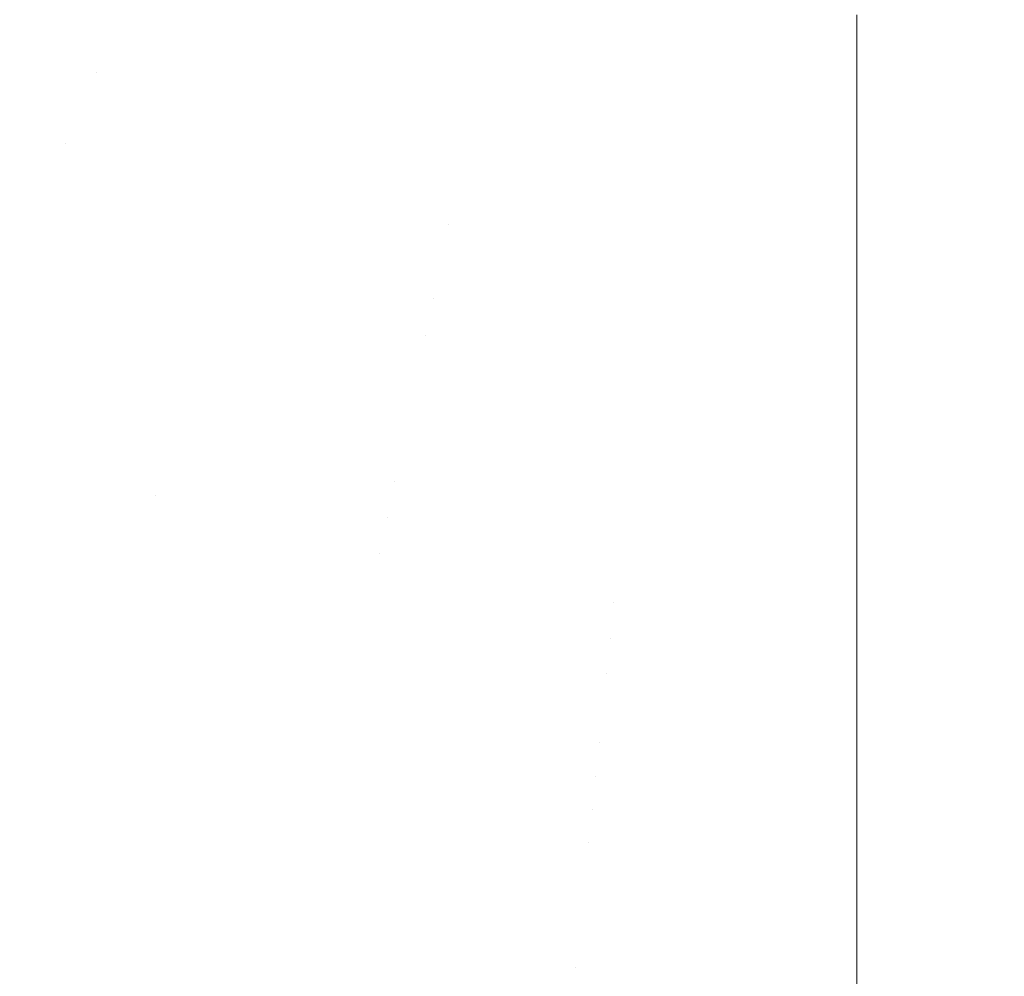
# Model space of a CAD drawing. Header units: centimetres. Extents: x -44.1 to 45.2, y 4.2 to 6.
# Tile 177 of 256: x -13.814 to -13.7521, y 4.5311 to 4.5912. Entities that reach past the tile are written whole.
import ezdxf

# ---------------------------------------------------------------- set-up
doc = ezdxf.new("R2010")
doc.units = ezdxf.units.CM
doc.header["$LTSCALE"] = 2.54
doc.layers.add('Lucido design-1', color=7, linetype='Continuous')

# ---------------------------------------------------------------- blocks, each defined once
blk = doc.blocks.new('Gruppo-4-1')
at = {"color": 7, "linetype": 'Continuous', "lineweight": 9}
blk.add_3dface([(-43.918995, 5.900212, -2276.22217), (-43.918995, 4.300212, -2276.22217), (45.04592, 4.300212, -2276.22217), (45.04592, 5.900212, -2276.22217)], dxfattribs=at)
for points, invisible_edges in [([(-13.807286, 4.592364, -2276.622807), (-13.808234, 4.590137, -2276.623095), (-13.850939, 4.600004, -2276.623095), (-13.849127, 4.602031, -2276.622807)], 15), ([(-13.852759, 4.597966, -2276.623439), (-13.850939, 4.600004, -2276.623095), (-13.808234, 4.590137, -2276.623095), (-13.809186, 4.587899, -2276.623439)], 15), ([(-13.833135, 4.590044, -2276.623839), (-13.852759, 4.597966, -2276.623439), (-13.809186, 4.587899, -2276.623439)], 11), ([(-13.761397, 4.587159, -2276.623025), (-13.807286, 4.592364, -2276.622807), (-13.806344, 4.59458, -2276.622574)], 11), ([(-13.806344, 4.59458, -2276.622574), (-13.761397, 4.591496, -2276.62255), (-13.761397, 4.587159, -2276.623025)], 9), ([(-13.761397, 4.587159, -2276.623025), (-13.808234, 4.590137, -2276.623095), (-13.807286, 4.592364, -2276.622807)], 11), ([(14.888322, 4.587159, -2276.623025), (-13.761397, 4.587159, -2276.623025), (-13.761397, 4.591496, -2276.62255), (14.888322, 4.591496, -2276.62255)], 5), ([(-13.809186, 4.587899, -2276.623439), (-13.808234, 4.590137, -2276.623095), (-13.761397, 4.587159, -2276.623025), (-13.761397, 4.582847, -2276.623689)], 11), ([(-13.834546, 4.587877, -2276.624298), (-13.833135, 4.590044, -2276.623839), (-13.810142, 4.585653, -2276.623839), (-13.811101, 4.583399, -2276.624298)], 15), ([(-13.809186, 4.587899, -2276.623439), (-13.810142, 4.585653, -2276.623839), (-13.833135, 4.590044, -2276.623839)], 11), ([(-13.811101, 4.583399, -2276.624298), (-13.812062, 4.581142, -2276.624816), (-13.83596, 4.585706, -2276.624816), (-13.834546, 4.587877, -2276.624298)], 15), ([(-13.761397, 4.582847, -2276.623689), (-13.810142, 4.585653, -2276.623839), (-13.809186, 4.587899, -2276.623439)], 11), ([(-13.761397, 4.582847, -2276.623689), (-13.761397, 4.587159, -2276.623025), (14.888322, 4.587159, -2276.623025), (14.888322, 4.584337, -2276.62346)], 10), ([(-13.837376, 4.583532, -2276.625393), (-13.83596, 4.585706, -2276.624816), (-13.812062, 4.581142, -2276.624816), (-13.813024, 4.578881, -2276.625393)], 15), ([(-13.811101, 4.583399, -2276.624298), (-13.810142, 4.585653, -2276.623839), (-13.761397, 4.582847, -2276.623689), (-13.761397, 4.579695, -2276.624316)], 11), ([(14.888322, 4.584337, -2276.62346), (14.888322, 4.582847, -2276.623689), (-13.761397, 4.582847, -2276.623689)], 10), ([(-13.813024, 4.578881, -2276.625393), (-13.813986, 4.57662, -2276.62603), (-13.838792, 4.581358, -2276.62603), (-13.837376, 4.583532, -2276.625393)], 15), ([(-13.787025, 4.578318, -2276.624816), (-13.812062, 4.581142, -2276.624816), (-13.811101, 4.583399, -2276.624298)], 11), ([(-13.787025, 4.578318, -2276.624816), (-13.811101, 4.583399, -2276.624298), (-13.761397, 4.579695, -2276.624316)], 11), ([(-13.761397, 4.578568, -2276.62454), (-13.761397, 4.579695, -2276.624316), (14.888322, 4.582847, -2276.623689), (14.888322, 4.582019, -2276.623854)], 10), ([(-13.761397, 4.579695, -2276.624316), (-13.761397, 4.582847, -2276.623689), (14.888322, 4.582847, -2276.623689)], 10), ([(14.888322, 4.582019, -2276.623854), (14.888322, 4.578568, -2276.62454), (-13.761397, 4.578568, -2276.62454)], 10), ([(-13.840207, 4.579185, -2276.626728), (-13.838792, 4.581358, -2276.62603), (-13.813986, 4.57662, -2276.62603), (-13.814947, 4.57436, -2276.626728)], 15), ([(-13.787511, 4.576003, -2276.625393), (-13.813024, 4.578881, -2276.625393), (-13.812062, 4.581142, -2276.624816), (-13.787025, 4.578318, -2276.624816)], 15), ([(-13.761397, 4.579695, -2276.624316), (-13.761397, 4.578568, -2276.62454), (-13.787025, 4.578318, -2276.624816)], 10), ([(-13.787998, 4.573689, -2276.62603), (-13.813986, 4.57662, -2276.62603), (-13.813024, 4.578881, -2276.625393), (-13.787511, 4.576003, -2276.625393)], 15), ([(-13.761397, 4.578568, -2276.62454), (-13.761397, 4.577366, -2276.624834), (-13.787025, 4.578318, -2276.624816)], 10), ([(14.888322, 4.578568, -2276.62454), (14.888322, 4.57433, -2276.625577), (-13.761397, 4.57433, -2276.625577), (-13.761397, 4.577366, -2276.624834)], 10), ([(-13.761397, 4.577366, -2276.624834), (-13.761397, 4.578568, -2276.62454), (14.888322, 4.578568, -2276.62454)], 10), ([(-13.787025, 4.578318, -2276.624816), (-13.761397, 4.577366, -2276.624834), (-13.761397, 4.57433, -2276.625577), (-13.787511, 4.576003, -2276.625393)], 13), ([(-13.814947, 4.57436, -2276.626728), (-13.813986, 4.57662, -2276.62603), (-13.787998, 4.573689, -2276.62603), (-13.788484, 4.571375, -2276.626728)], 15), ([(-13.787511, 4.576003, -2276.625393), (-13.761397, 4.57433, -2276.625577), (-13.787998, 4.573689, -2276.62603)], 11), ([(-13.788484, 4.571375, -2276.626728), (-13.78897, 4.569066, -2276.627487), (-13.815907, 4.572104, -2276.627487), (-13.814947, 4.57436, -2276.626728)], 15), ([(-13.787998, 4.573689, -2276.62603), (-13.761397, 4.57433, -2276.625577), (-13.761397, 4.570141, -2276.626798)], 9), ([(14.888322, 4.570141, -2276.626798), (-13.761397, 4.570141, -2276.626798), (-13.761397, 4.57433, -2276.625577), (14.888322, 4.57433, -2276.625577)], 5), ([(-13.761397, 4.570141, -2276.626798), (-13.788484, 4.571375, -2276.626728), (-13.787998, 4.573689, -2276.62603)], 11), ([(-13.816865, 4.569854, -2276.628308), (-13.815907, 4.572104, -2276.627487), (-13.78897, 4.569066, -2276.627487), (-13.789454, 4.566762, -2276.628308)], 15), ([(-13.761397, 4.56601, -2276.628201), (-13.78897, 4.569066, -2276.627487), (-13.788484, 4.571375, -2276.626728)], 11), ([(-13.788484, 4.571375, -2276.626728), (-13.761397, 4.570141, -2276.626798), (-13.761397, 4.56601, -2276.628201)], 9), ([(-13.789454, 4.566762, -2276.628308), (-13.789937, 4.564467, -2276.629191), (-13.817818, 4.567612, -2276.629191), (-13.816865, 4.569854, -2276.628308)], 15), ([(14.888322, 4.56601, -2276.628201), (-13.761397, 4.56601, -2276.628201), (-13.761397, 4.570141, -2276.626798), (14.888322, 4.570141, -2276.626798)], 5), ([(-13.789454, 4.566762, -2276.628308), (-13.78897, 4.569066, -2276.627487), (-13.761397, 4.56601, -2276.628201)], 11), ([(-13.818768, 4.565381, -2276.630136), (-13.817818, 4.567612, -2276.629191), (-13.789937, 4.564467, -2276.629191), (-13.790417, 4.562183, -2276.630136)], 15), ([(-13.761397, 4.56601, -2276.628201), (-13.761397, 4.561944, -2276.629782), (-13.789937, 4.564467, -2276.629191), (-13.789454, 4.566762, -2276.628308)], 14), ([(14.888322, 4.561944, -2276.629782), (-13.761397, 4.561944, -2276.629782), (-13.761397, 4.56601, -2276.628201), (14.888322, 4.56601, -2276.628201)], 5), ([(-13.80543, 4.561275, -2276.631143), (-13.819712, 4.563162, -2276.631143), (-13.818768, 4.565381, -2276.630136)], 11), ([(-13.80543, 4.561275, -2276.631143), (-13.818768, 4.565381, -2276.630136), (-13.790417, 4.562183, -2276.630136)], 11), ([(-13.790417, 4.562183, -2276.630136), (-13.789937, 4.564467, -2276.629191), (-13.761397, 4.561944, -2276.629782)], 11), ([(-13.806137, 4.559041, -2276.632211), (-13.82065, 4.560959, -2276.632211), (-13.819712, 4.563162, -2276.631143), (-13.80543, 4.561275, -2276.631143)], 15), ([(-13.790417, 4.562183, -2276.630136), (-13.790895, 4.559912, -2276.631143), (-13.80543, 4.561275, -2276.631143)], 11), ([(-13.761397, 4.561944, -2276.629782), (-13.761397, 4.55795, -2276.631539), (-13.790895, 4.559912, -2276.631143), (-13.790417, 4.562183, -2276.630136)], 14), ([(14.888322, 4.55795, -2276.631539), (-13.761397, 4.55795, -2276.631539), (-13.761397, 4.561944, -2276.629782), (14.888322, 4.561944, -2276.629782)], 5), ([(-13.80543, 4.561275, -2276.631143), (-13.790895, 4.559912, -2276.631143), (-13.791369, 4.557656, -2276.632211), (-13.806137, 4.559041, -2276.632211)], 15), ([(-13.80684, 4.556825, -2276.633342), (-13.82158, 4.558773, -2276.633342), (-13.82065, 4.560959, -2276.632211), (-13.806137, 4.559041, -2276.632211)], 15), ([(-13.761397, 4.556548, -2276.632231), (-13.791369, 4.557656, -2276.632211), (-13.790895, 4.559912, -2276.631143)], 11), ([(-13.790895, 4.559912, -2276.631143), (-13.761397, 4.55795, -2276.631539), (-13.761397, 4.556548, -2276.632231)], 9), ([(-13.807536, 4.55463, -2276.634533), (-13.822501, 4.556607, -2276.634533), (-13.82158, 4.558773, -2276.633342), (-13.80684, 4.556825, -2276.633342)], 15), ([(-13.806137, 4.559041, -2276.632211), (-13.791369, 4.557656, -2276.632211), (-13.791839, 4.555418, -2276.633342), (-13.80684, 4.556825, -2276.633342)], 15), ([(-13.761397, 4.556548, -2276.632231), (-13.761397, 4.55795, -2276.631539), (14.888322, 4.55795, -2276.631539), (14.888322, 4.556548, -2276.632231)], 10), ([(-13.776663, 4.554567, -2276.633342), (-13.791839, 4.555418, -2276.633342), (-13.791369, 4.557656, -2276.632211)], 11), ([(-13.776663, 4.554567, -2276.633342), (-13.791369, 4.557656, -2276.632211), (-13.761397, 4.556548, -2276.632231)], 11), ([(-13.80684, 4.556825, -2276.633342), (-13.791839, 4.555418, -2276.633342), (-13.792306, 4.553201, -2276.634533), (-13.807536, 4.55463, -2276.634533)], 15), ([(-13.808224, 4.552456, -2276.635786), (-13.823413, 4.554463, -2276.635786), (-13.822501, 4.556607, -2276.634533), (-13.807536, 4.55463, -2276.634533)], 15), ([(-13.761397, 4.556548, -2276.632231), (-13.761397, 4.554285, -2276.633347), (-13.776663, 4.554567, -2276.633342)], 10), ([(14.888322, 4.556548, -2276.632231), (14.888322, 4.554285, -2276.633347), (-13.761397, 4.554285, -2276.633347), (-13.761397, 4.556548, -2276.632231)], 10), ([(-13.776896, 4.552337, -2276.634533), (-13.792306, 4.553201, -2276.634533), (-13.791839, 4.555418, -2276.633342), (-13.776663, 4.554567, -2276.633342)], 15), ([(-13.808905, 4.550308, -2276.637098), (-13.824315, 4.552344, -2276.637098), (-13.823413, 4.554463, -2276.635786), (-13.808224, 4.552456, -2276.635786)], 15), ([(-13.807536, 4.55463, -2276.634533), (-13.792306, 4.553201, -2276.634533), (-13.792767, 4.551006, -2276.635786), (-13.808224, 4.552456, -2276.635786)], 15), ([(-13.776896, 4.552337, -2276.634533), (-13.776663, 4.554567, -2276.633342), (-13.761397, 4.554037, -2276.633469)], 11), ([(-13.776663, 4.554567, -2276.633342), (-13.761397, 4.554285, -2276.633347), (-13.761397, 4.554037, -2276.633469)], 9), ([(14.888322, 4.554285, -2276.633347), (14.888322, 4.554037, -2276.633469), (-13.761397, 4.554037, -2276.633469), (-13.761397, 4.554285, -2276.633347)], 10), ([(-13.761397, 4.554037, -2276.633469), (-13.761397, 4.550212, -2276.635567), (-13.776896, 4.552337, -2276.634533)], 10), ([(14.888322, 4.550212, -2276.635567), (-13.761397, 4.550212, -2276.635567), (-13.761397, 4.554037, -2276.633469), (14.888322, 4.554037, -2276.633469)], 5), ([(-13.777128, 4.550129, -2276.635786), (-13.792767, 4.551006, -2276.635786), (-13.792306, 4.553201, -2276.634533), (-13.776896, 4.552337, -2276.634533)], 15), ([(-13.808224, 4.552456, -2276.635786), (-13.792767, 4.551006, -2276.635786), (-13.793223, 4.548837, -2276.637098), (-13.808905, 4.550308, -2276.637098)], 15), ([(-13.809578, 4.548187, -2276.63847), (-13.825205, 4.550252, -2276.63847), (-13.824315, 4.552344, -2276.637098), (-13.808905, 4.550308, -2276.637098)], 15), ([(-13.776896, 4.552337, -2276.634533), (-13.761397, 4.550212, -2276.635567), (-13.777128, 4.550129, -2276.635786)], 11), ([(-13.777356, 4.547947, -2276.637098), (-13.793223, 4.548837, -2276.637098), (-13.792767, 4.551006, -2276.635786), (-13.777128, 4.550129, -2276.635786)], 15), ([(-13.826083, 4.548189, -2276.639901), (-13.825205, 4.550252, -2276.63847), (-13.809578, 4.548187, -2276.63847), (-13.81024, 4.546096, -2276.639901)], 15), ([(-13.808905, 4.550308, -2276.637098), (-13.793223, 4.548837, -2276.637098), (-13.793673, 4.546695, -2276.63847), (-13.809578, 4.548187, -2276.63847)], 15), ([(-13.777128, 4.550129, -2276.635786), (-13.761397, 4.550212, -2276.635567), (-13.761397, 4.546482, -2276.637831), (-13.777356, 4.547947, -2276.637098)], 13), ([(14.888322, 4.546482, -2276.637831), (-13.761397, 4.546482, -2276.637831), (-13.761397, 4.550212, -2276.635567), (14.888322, 4.550212, -2276.635567)], 5), ([(-13.777582, 4.545793, -2276.63847), (-13.793673, 4.546695, -2276.63847), (-13.793223, 4.548837, -2276.637098), (-13.777356, 4.547947, -2276.637098)], 15), ([(-13.81024, 4.546096, -2276.639901), (-13.810893, 4.544037, -2276.64139), (-13.826947, 4.546158, -2276.64139), (-13.826083, 4.548189, -2276.639901)], 15), ([(-13.81024, 4.546096, -2276.639901), (-13.809578, 4.548187, -2276.63847), (-13.793673, 4.546695, -2276.63847), (-13.794117, 4.544583, -2276.639901)], 15), ([(-13.777356, 4.547947, -2276.637098), (-13.761397, 4.546482, -2276.637831), (-13.777582, 4.545793, -2276.63847)], 11), ([(-13.794117, 4.544583, -2276.639901), (-13.793673, 4.546695, -2276.63847), (-13.777582, 4.545793, -2276.63847), (-13.777805, 4.543669, -2276.639901)], 15), ([(-13.777805, 4.543669, -2276.639901), (-13.777582, 4.545793, -2276.63847), (-13.761397, 4.546482, -2276.637831), (-13.761397, 4.542854, -2276.640255)], 11), ([(14.888322, 4.542854, -2276.640255), (-13.761397, 4.542854, -2276.640255), (-13.761397, 4.546482, -2276.637831), (14.888322, 4.546482, -2276.637831)], 5), ([(-13.827797, 4.54416, -2276.642934), (-13.826947, 4.546158, -2276.64139), (-13.810893, 4.544037, -2276.64139), (-13.811535, 4.542012, -2276.642934)], 15), ([(-13.794117, 4.544583, -2276.639901), (-13.794555, 4.542504, -2276.64139), (-13.810893, 4.544037, -2276.64139), (-13.81024, 4.546096, -2276.639901)], 15), ([(-13.777805, 4.543669, -2276.639901), (-13.778024, 4.541577, -2276.64139), (-13.794555, 4.542504, -2276.64139), (-13.794117, 4.544583, -2276.639901)], 15), ([(-13.811535, 4.542012, -2276.642934), (-13.812165, 4.540023, -2276.644535), (-13.828632, 4.542198, -2276.644535), (-13.827797, 4.54416, -2276.642934)], 15), ([(-13.811535, 4.542012, -2276.642934), (-13.810893, 4.544037, -2276.64139), (-13.794555, 4.542504, -2276.64139), (-13.794985, 4.540459, -2276.642934)], 15), ([(-13.761397, 4.542854, -2276.640255), (-13.778024, 4.541577, -2276.64139), (-13.777805, 4.543669, -2276.639901)], 11), ([(-13.794985, 4.540459, -2276.642934), (-13.794555, 4.542504, -2276.64139), (-13.778024, 4.541577, -2276.64139), (-13.77824, 4.53952, -2276.642934)], 15), ([(-13.778024, 4.541577, -2276.64139), (-13.761397, 4.542854, -2276.640255), (-13.761397, 4.539336, -2276.642835)], 9), ([(14.888322, 4.539336, -2276.642835), (-13.761397, 4.539336, -2276.642835), (-13.761397, 4.542854, -2276.640255), (14.888322, 4.542854, -2276.640255)], 5), ([(-13.82945, 4.540275, -2276.646189), (-13.828632, 4.542198, -2276.644535), (-13.812165, 4.540023, -2276.644535), (-13.812783, 4.538073, -2276.646189)], 15), ([(-13.794985, 4.540459, -2276.642934), (-13.795407, 4.538451, -2276.644535), (-13.812165, 4.540023, -2276.644535), (-13.811535, 4.542012, -2276.642934)], 15), ([(-13.761397, 4.539336, -2276.642835), (-13.77824, 4.53952, -2276.642934), (-13.778024, 4.541577, -2276.64139)], 11), ([(-13.812783, 4.538073, -2276.646189), (-13.813388, 4.536164, -2276.647895), (-13.830252, 4.538392, -2276.647895), (-13.82945, 4.540275, -2276.646189)], 15), ([(-13.812783, 4.538073, -2276.646189), (-13.812165, 4.540023, -2276.644535), (-13.795407, 4.538451, -2276.644535), (-13.795821, 4.536482, -2276.646189)], 15), ([(-13.77824, 4.53952, -2276.642934), (-13.778452, 4.5375, -2276.644535), (-13.795407, 4.538451, -2276.644535), (-13.794985, 4.540459, -2276.642934)], 15), ([(-13.761397, 4.535933, -2276.645566), (-13.778452, 4.5375, -2276.644535), (-13.77824, 4.53952, -2276.642934)], 11), ([(-13.77824, 4.53952, -2276.642934), (-13.761397, 4.539336, -2276.642835), (-13.761397, 4.535933, -2276.645566)], 9), ([(14.888322, 4.535933, -2276.645566), (-13.761397, 4.535933, -2276.645566), (-13.761397, 4.539336, -2276.642835), (14.888322, 4.539336, -2276.642835)], 5), ([(-13.831035, 4.536551, -2276.649653), (-13.830252, 4.538392, -2276.647895), (-13.813388, 4.536164, -2276.647895), (-13.813979, 4.534298, -2276.649653)], 15), ([(-13.795821, 4.536482, -2276.646189), (-13.795407, 4.538451, -2276.644535), (-13.778452, 4.5375, -2276.644535), (-13.778659, 4.53552, -2276.646189)], 15), ([(-13.795821, 4.536482, -2276.646189), (-13.796226, 4.534554, -2276.647895), (-13.813388, 4.536164, -2276.647895), (-13.812783, 4.538073, -2276.646189)], 15), ([(-13.778659, 4.53552, -2276.646189), (-13.778452, 4.5375, -2276.644535), (-13.761397, 4.535933, -2276.645566)], 11), ([(-13.813979, 4.534298, -2276.649653), (-13.814557, 4.532476, -2276.651459), (-13.8318, 4.534754, -2276.651459), (-13.831035, 4.536551, -2276.649653)], 15), ([(-13.778659, 4.53552, -2276.646189), (-13.778862, 4.533581, -2276.647895), (-13.796226, 4.534554, -2276.647895), (-13.795821, 4.536482, -2276.646189)], 15), ([(-13.813979, 4.534298, -2276.649653), (-13.813388, 4.536164, -2276.647895), (-13.796226, 4.534554, -2276.647895), (-13.796622, 4.532669, -2276.649653)], 15), ([(-13.761397, 4.535933, -2276.645566), (-13.761397, 4.532653, -2276.648442), (-13.778862, 4.533581, -2276.647895), (-13.778659, 4.53552, -2276.646189)], 14), ([(14.888322, 4.532653, -2276.648442), (-13.761397, 4.532653, -2276.648442), (-13.761397, 4.535933, -2276.645566), (14.888322, 4.535933, -2276.645566)], 5), ([(-13.796622, 4.532669, -2276.649653), (-13.796226, 4.534554, -2276.647895), (-13.778862, 4.533581, -2276.647895), (-13.779061, 4.531685, -2276.649653)], 15), ([(-13.796622, 4.532669, -2276.649653), (-13.797009, 4.53083, -2276.651459), (-13.814557, 4.532476, -2276.651459), (-13.813979, 4.534298, -2276.649653)], 15), ([(-13.779061, 4.531685, -2276.649653), (-13.778862, 4.533581, -2276.647895), (-13.761397, 4.532653, -2276.648442)], 11), ([(-13.779061, 4.531685, -2276.649653), (-13.779255, 4.529834, -2276.651459), (-13.797009, 4.53083, -2276.651459), (-13.796622, 4.532669, -2276.649653)], 15), ([(-13.761397, 4.532653, -2276.648442), (-13.761397, 4.531371, -2276.649669), (-13.779061, 4.531685, -2276.649653)], 10), ([(14.888322, 4.532653, -2276.648442), (14.888322, 4.529501, -2276.651459), (-13.761397, 4.529501, -2276.651459), (-13.761397, 4.531371, -2276.649669)], 10), ([(-13.761397, 4.531371, -2276.649669), (-13.761397, 4.532653, -2276.648442), (14.888322, 4.532653, -2276.648442)], 10), ([(-13.815119, 4.530701, -2276.653313), (-13.814557, 4.532476, -2276.651459), (-13.797009, 4.53083, -2276.651459), (-13.797386, 4.529037, -2276.653313)], 15), ([(-13.761397, 4.529501, -2276.651459), (-13.779255, 4.529834, -2276.651459), (-13.779061, 4.531685, -2276.649653)], 11), ([(-13.779061, 4.531685, -2276.649653), (-13.761397, 4.531371, -2276.649669), (-13.761397, 4.529501, -2276.651459)], 9)]:
    blk.add_3dface(points, dxfattribs=dict(at, invisible_edges=invisible_edges))
blk = doc.blocks.new('Gruppo-5-1')
at = {"color": 7}
blk.add_blockref('Gruppo-4-1', (0, 0), dxfattribs=at)

msp = doc.modelspace()

# ---------------------------------------------------------------- block references
at = {"layer": 'Lucido design-1', "color": 7}
msp.add_blockref('Gruppo-5-1', (0, 0), dxfattribs=at)

doc.saveas('drawing.dxf')
